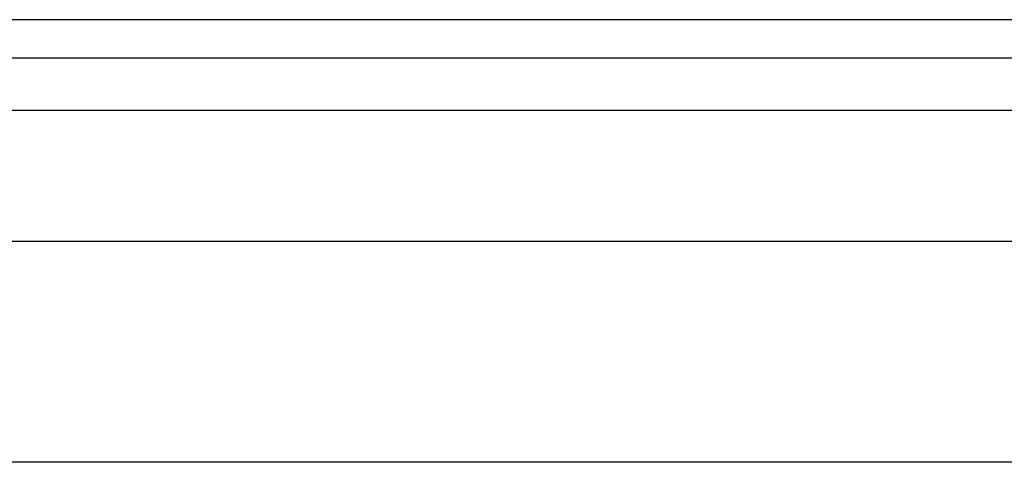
# Model space of a CAD drawing. Header units: inches. Extents: x 6 to 173, y 11 to 93.
# Tile 128 of 214: x 13.736 to 15.489, y 69.991 to 70.779. Entities that reach past the tile are written whole.
import ezdxf

# ---------------------------------------------------------------- set-up
doc = ezdxf.new("R2010")
doc.units = ezdxf.units.IN
doc.header["$MEASUREMENT"] = 0
doc.layers.add('Visible Edges(ANSI)', color=7, linetype='Continuous', lineweight=25)
doc.layers.add('Visible Tangent Edges(ANSI)', color=7, linetype='Continuous', lineweight=25)

msp = doc.modelspace()

# ---------------------------------------------------------------- linework, layer by layer
at = {"layer": 'Visible Edges(ANSI)'}
for p, q in [((41.2964, 70.7787), (5.7004, 70.7787)), ((5.7004, 70.7107), (41.2964, 70.7107)), ((6.4162, 70.385), (40.5603, 70.385)), ((40.5603, 69.9913), (6.4162, 69.9913))]:
    msp.add_line(p, q, dxfattribs=at)
at = {"layer": 'Visible Tangent Edges(ANSI)'}
msp.add_line((5.7004, 70.6177), (41.2964, 70.6177), dxfattribs=at)

doc.saveas('drawing.dxf')
